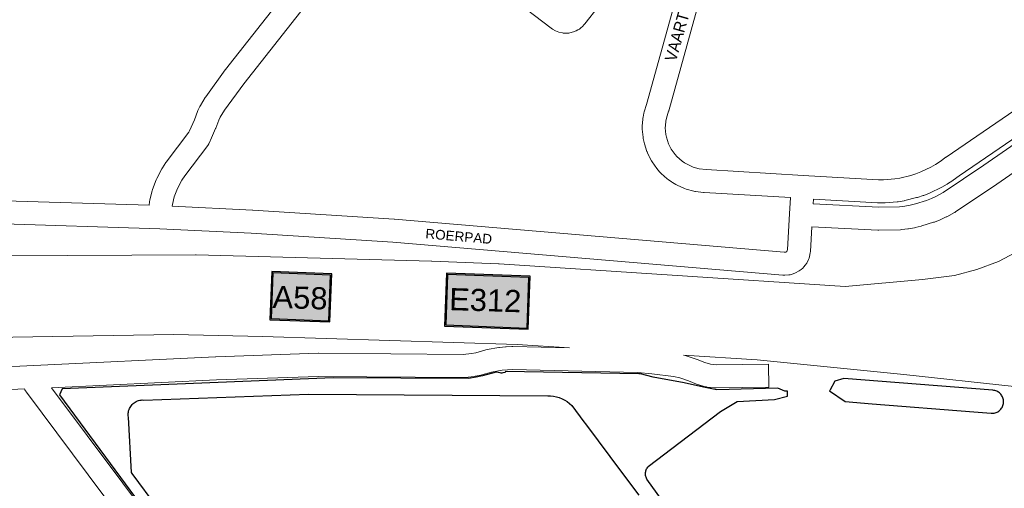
# Model space of a CAD drawing. Header units: metres. Extents: x 123817 to 142006, y 393105 to 406084.
# Tile 43 of 138: x 130597 to 131238, y 394490 to 394795. Entities that reach past the tile are written whole.
import ezdxf
from ezdxf.enums import TextEntityAlignment as Align

# ---------------------------------------------------------------- set-up
doc = ezdxf.new("R2010")
doc.units = ezdxf.units.M
doc.header["$MEASUREMENT"] = 0
doc.styles.add('Style-Arial', font='arial.ttf')
doc.styles.add('Style-arial_old', font='arial_old.shx')

msp = doc.modelspace()

# ---------------------------------------------------------------- linework, layer by layer
at = {"color": 191, "linetype": 'Continuous', "lineweight": 0, "flags": 128}
for points in [[(130579.55, 394677.82), (130681.04, 394674.61), (130681.17, 394676.78), (130681.38, 394678.15), (130682.87, 394684.13), (130683.1, 394684.88), (130683.13, 394684.96), (130685.48, 394691.2), (130685.85, 394692.02), (130689.13, 394698.32), (130689.56, 394699.04), (130691.8, 394702.37), (130692.05, 394702.72), (130706.77, 394722.12), (130707.25, 394723.07), (130710.39, 394730.35), (130712.35, 394735.6), (130712.64, 394736.26), (130713.97, 394738.97), (130714.33, 394739.62), (130717.5, 394744.75), (130717.82, 394745.22), (130730.56, 394762.7), (130730.73, 394762.92), (130848.93, 394912.98)], [(130861.21, 394904.33), (130742.6, 394753.75), (130730.11, 394736.61), (130727.28, 394732.04), (130726.27, 394730), (130724.37, 394724.92), (130724.24, 394724.59), (130720.94, 394716.91), (130720.73, 394716.47), (130719.83, 394714.71), (130719.13, 394713.59), (130704.13, 394693.83), (130702.24, 394691.02), (130699.36, 394685.48), (130697.32, 394680.08), (130696.1, 394675.19), (130696.03, 394674), (130748.31, 394671.38), (130748.41, 394671.37), (130840.68, 394665.49), (130840.83, 394665.48), (131094.73, 394644.08), (131095.82, 394644.15), (131096.47, 394644.52), (131096.8, 394645.17), (131096.94, 394645.92), (131098.29, 394669.01), (131098.91, 394679.58)], [(131113.88, 394678.68), (131113.7, 394675.67), (131156.48, 394673.47), (131170.06, 394673.71), (131173.43, 394674.14), (131176.99, 394674.78), (131180.42, 394675.57), (131187.5, 394677.78), (131190.78, 394679.07), (131194.03, 394680.56), (131198.47, 394682.91), (131224.9, 394700.83), (131328.4, 394772.22)], [(130579.19, 394662.83), (130687.78, 394659.39), (130747.51, 394656.4), (130839.65, 394650.53), (131094.03, 394629.09), (131095.15, 394629.08), (131097.82, 394629.25), (131098.63, 394629.35), (131099.47, 394629.55), (131100.76, 394629.93), (131102.29, 394630.58), (131104.62, 394631.9), (131104.69, 394631.94), (131105.98, 394632.87), (131106.97, 394633.77), (131107.68, 394634.51), (131107.74, 394634.59), (131108.59, 394635.62), (131109.5, 394637.03), (131110.69, 394639.42), (131111.02, 394640.2), (131111.35, 394641.38), (131111.77, 394643.62), (131111.88, 394644.56), (131112.83, 394660.7), (131155.97, 394658.48), (131156.49, 394658.47), (131170.73, 394658.72), (131171.55, 394658.78), (131175.51, 394659.29), (131175.86, 394659.34), (131175.88, 394659.34), (131179.81, 394660.04), (131180.18, 394660.12), (131184.07, 394661.02), (131184.61, 394661.17), (131192.23, 394663.54), (131192.76, 394663.73), (131196.48, 394665.2), (131196.82, 394665.34), (131200.46, 394667), (131200.86, 394667.2), (131205.85, 394669.85), (131206.09, 394669.98), (131206.55, 394670.27), (131233.35, 394688.43), (131233.4, 394688.47), (131337.08, 394759.98)], [(130550.41, 394567.74), (130605.77, 394570.34), (130605.77, 394570.34), (130605.77, 394570.34), (130724.23, 394575.88), (130724.31, 394575.89), (130790.98, 394578.26), (130791.3, 394578.26), (130885.61, 394577.55), (130891.08, 394578.09), (130893.92, 394578.67), (130900.39, 394580.52), (130901.15, 394580.7), (130901.16, 394580.7), (130908.74, 394582.03), (130909.32, 394582.11), (130913.16, 394582.48), (130913.55, 394582.51), (130917.4, 394582.68), (130917.91, 394582.69), (130954.81, 394581.79)], [(131029.31, 394577.01), (131030.31, 394576.8), (131031.05, 394576.6), (131037.48, 394574.52), (131038.08, 394574.3), (131043.06, 394572.2), (131046.84, 394571.14), (131050.72, 394570.7), (131084.59, 394571.22), (131084.82, 394556.22), (131050.46, 394555.7), (131049.5, 394555.74), (131044.54, 394556.31), (131044.09, 394556.37), (131043.36, 394556.54), (131038.56, 394557.89), (131037.67, 394558.19), (131032.55, 394560.35), (131026.79, 394562.21), (131022.7, 394563.09), (131008.59, 394564.93), (130999.33, 394565.71), (130917.81, 394567.68), (130914.41, 394567.53), (130911.06, 394567.21), (130904.14, 394565.99), (130897.77, 394564.16), (130897.19, 394564.02), (130893.68, 394563.31), (130893.5, 394563.28), (130892.94, 394563.2), (130886.7, 394562.58), (130885.9, 394562.55), (130791.35, 394563.26), (130724.89, 394560.9), (130617.38, 394555.87), (130827.18, 394275.72)], [(130711.4, 394405.3), (130600.9, 394552.86), (130600.3, 394553.8), (130599.87, 394554.58), (130599.67, 394555.04), (130551.16, 394552.76)]]:
    msp.add_lwpolyline(points, dxfattribs=at)
at = {"color": 9, "linetype": 'Continuous', "lineweight": 0, "flags": 128}
for points in [[(130991.63, 394826.84), (130964.94, 394792.72), (130964.77, 394792.52), (130964.51, 394792.22), (130963.37, 394791.01), (130962.37, 394790.11), (130961.34, 394789.35), (130960.62, 394788.87), (130960.35, 394788.73), (130959.22, 394788.13), (130957.58, 394787.51), (130955.11, 394786.88), (130954.56, 394786.76), (130953.37, 394786.65), (130952.09, 394786.63), (130950.68, 394786.74), (130950.35, 394786.81), (130947.86, 394787.36), (130945.8, 394788.16), (130943.82, 394789.27), (130943.77, 394789.31), (130942.97, 394789.84), (130874.15, 394842.37)], [(131098.91, 394679.58), (131042.75, 394682.91), (131042.29, 394682.95), (131037.05, 394683.58), (131036.65, 394683.64), (131035.94, 394683.8), (131030.85, 394685.22), (131029.79, 394685.61), (131024.97, 394687.77), (131024.3, 394688.12), (131024.22, 394688.17), (131021.95, 394689.52), (131021.47, 394689.82), (131019.31, 394691.34), (131018.64, 394691.87), (131014.69, 394695.38), (131014.09, 394695.97), (131012.32, 394697.94), (131012.16, 394698.13), (131011.79, 394698.61), (131008.73, 394702.91), (131008.28, 394703.63), (131007, 394705.94), (131006.75, 394706.45), (131005.65, 394708.85), (131005.42, 394709.4), (131005.34, 394709.64), (131003.7, 394714.66), (131003.48, 394715.49), (131002.95, 394718.08), (131002.83, 394718.92), (131002.37, 394724.18), (131002.34, 394724.84), (131002.36, 394724.97), (131002.34, 394724.97), (131002.37, 394727.02), (131002.41, 394727.63), (131002.77, 394731.29), (131002.87, 394731.97), (131003.37, 394734.56), (131003.58, 394735.39), (131005.12, 394740.31), (131031.33, 394834.88)], [(131045.87, 394831.18), (131019.54, 394736.18), (131019.47, 394735.95), (131018.02, 394731.31), (131017.67, 394729.47), (131017.37, 394726.46), (131017.34, 394725.11), (131017.74, 394720.66), (131018.09, 394718.91), (131019.47, 394714.7), (131020.27, 394712.94), (131021.2, 394711.25), (131023.77, 394707.64), (131024.96, 394706.31), (131028.28, 394703.37), (131029.86, 394702.26), (131031.52, 394701.28), (131035.43, 394699.52), (131039.42, 394698.41), (131043.87, 394697.87), (131107.28, 394694.11), (131107.28, 394694.11), (131107.29, 394694.11), (131156.25, 394691.12), (131159.63, 394691.16), (131166.91, 394691.8), (131170.23, 394692.35), (131177.32, 394694.08), (131180.61, 394695.16), (131183.85, 394696.4), (131190.44, 394699.53), (131193.45, 394701.25), (131196.43, 394703.16), (131200.22, 394705.91), (131200.39, 394706.03), (131382.29, 394830.39)], [(131390.8, 394818.04), (131208.94, 394693.7), (131205.05, 394690.89), (131204.7, 394690.65), (131201.38, 394688.52), (131201.09, 394688.34), (131201.06, 394688.32), (131197.64, 394686.37), (131197.13, 394686.11), (131190.02, 394682.73), (131189.49, 394682.5), (131185.82, 394681.09), (131185.46, 394680.96), (131181.71, 394679.74), (131181.17, 394679.58), (131173.52, 394677.71), (131173.04, 394677.61), (131172.96, 394677.6), (131169.07, 394676.95), (131168.5, 394676.88), (131160.66, 394676.19), (131160.09, 394676.16), (131156.15, 394676.12), (131155.61, 394676.13), (131113.88, 394678.68)]]:
    msp.add_lwpolyline(points, dxfattribs=at)
at = {"color": 2, "linetype": 'Continuous', "lineweight": 0, "flags": 128}
for points in [[(130502.91, 394641.33), (130711.11, 394642.27), (130711.57, 394642.26), (130865.05, 394638.18), (130865.19, 394638.17), (130908.59, 394636.6), (130909.02, 394636.58), (131134.63, 394621.86), (131184.88, 394626.25), (131205.81, 394628.98), (131220.37, 394632.77), (131234.43, 394638.09), (131252.54, 394647.68)], [(130466.33, 394585.08), (130512.95, 394587.44), (130696.93, 394590.6), (130754.76, 394589.31), (130920.85, 394583.97), (130954.81, 394581.79)], [(131029.31, 394577.01), (131077.29, 394573.94), (131172.88, 394564.53), (131244.63, 394556.7), (131358.72, 394541.33), (131375.97, 394538.54), (131395.91, 394534.82), (131396.06, 394534.79), (131396.49, 394534.72), (131429.12, 394529.95)]]:
    msp.add_lwpolyline(points, dxfattribs=at)
at = {"color": 1, "flags": 128}
msp.add_lwpolyline([(130760.81, 394631.43), (130759.64, 394600.11), (130798.77, 394598.65), (130799.93, 394629.97)], close=True, dxfattribs=at)
at = {"color": 7, "linetype": 'Continuous', "lineweight": 30, "flags": 128}
msp.add_lwpolyline([(130761.58, 394630.6), (130760.47, 394600.88), (130798, 394599.48), (130799.1, 394629.2)], close=True, dxfattribs=at)
at = {"color": 80, "flags": 128}
msp.add_lwpolyline([(130874.67, 394630.44), (130873.39, 394595.92), (130928, 394593.89), (130929.29, 394628.41)], close=True, dxfattribs=at)
at = {"color": 2, "linetype": 'Continuous', "lineweight": 30, "flags": 128}
msp.add_lwpolyline([(130875.44, 394629.61), (130874.22, 394596.69), (130927.23, 394594.72), (130928.46, 394627.64)], close=True, dxfattribs=at)
at = {"flags": 128}
for points in [[(131044.57, 394441.82), (131005.29, 394496.43), (131005.02, 394496.98), (131004.8, 394497.56), (131004.63, 394498.16), (131004.51, 394498.77), (131004.45, 394499.38), (131004.44, 394500), (131004.48, 394500.63), (131004.58, 394501.25), (131004.73, 394501.86), (131004.94, 394502.45), (131005.19, 394503.03), (131005.5, 394503.58), (131005.85, 394504.1), (131006.25, 394504.59), (131053.3, 394540.48), (131064.28, 394546.84), (131088.49, 394548.1), (131097.09, 394550.35), (131096.9, 394553.72), (131095.27, 394553.56), (131090.72, 394555.57), (131051.02, 394554.53), (131042.29, 394556.15), (131029.68, 394558.97), (131009.41, 394562.76), (131001.12, 394564.95), (131000, 394564.97), (130913.08, 394566.37), (130912.92, 394565.73), (130911.4, 394565.46), (130910.81, 394565.42), (130910.31, 394565.42), (130909.77, 394565.46), (130907.07, 394565.99), (130898.25, 394563.53), (130894, 394562.72), (130889.08, 394561.88), (130800.93, 394562.27), (130624.15, 394555.14), (130622.55, 394551.14), (130714.75, 394426.33)], [(130720.11, 394432.37), (130669.96, 394500), (130669.52, 394500.6), (130667.37, 394536.78), (130667.27, 394537.59), (130667.24, 394538.4), (130667.28, 394539.21), (130667.38, 394540.01), (130667.56, 394540.8), (130667.8, 394541.58), (130668.11, 394542.33), (130668.48, 394543.05), (130668.91, 394543.74), (130669.39, 394544.39), (130669.93, 394544.99), (130670.52, 394545.55), (130671.16, 394546.05), (130671.84, 394546.5), (130672.55, 394546.89), (130673.29, 394547.22), (130674.06, 394547.48), (130674.84, 394547.68), (130675.65, 394547.81), (130676.45, 394547.87), (130677.27, 394547.86), (130784.76, 394551.73), (130940.69, 394550.63), (130942.61, 394550.59), (130944.53, 394550.38), (130946.41, 394550), (130948.25, 394549.45), (130950.04, 394548.73), (130951.76, 394547.86), (130953.39, 394546.84), (130954.92, 394545.68), (130956.35, 394544.39), (130964.32, 394533.71), (130965.42, 394532.25), (130989.52, 394500), (131000, 394485.98)]]:
    msp.add_lwpolyline(points, dxfattribs=at)
msp.add_lwpolyline([(131124.54, 394554.01), (131124.47, 394553.88), (131134.59, 394546.9), (131152.11, 394545.44), (131218.43, 394540.15), (131229.72, 394539.25), (131230.37, 394539.23), (131231.02, 394539.26), (131231.67, 394539.35), (131232.31, 394539.5), (131232.93, 394539.7), (131233.54, 394539.96), (131234.11, 394540.26), (131234.66, 394540.62), (131235.18, 394541.02), (131235.66, 394541.47), (131236.09, 394541.95), (131236.49, 394542.47), (131236.84, 394543.03), (131237.13, 394543.61), (131237.38, 394544.22), (131237.57, 394544.84), (131237.71, 394545.48), (131237.79, 394546.13), (131237.81, 394546.78), (131237.78, 394547.44), (131237.69, 394548.08), (131237.54, 394548.72), (131237.34, 394549.34), (131237.09, 394549.95), (131236.78, 394550.53), (131236.42, 394551.07), (131236.02, 394551.59), (131235.58, 394552.07), (131235.09, 394552.51), (131234.57, 394552.9), (131234.02, 394553.25), (131233.43, 394553.55), (131232.83, 394553.79), (131232.2, 394553.99), (131231.56, 394554.12), (131230.91, 394554.2), (131133.78, 394561.95), (131127.86, 394560.14)], close=True, dxfattribs=at)
at = {"color": 1}
msp.add_solid([(130760.81, 394631.43), (130759.64, 394600.11), (130799.93, 394629.97), (130798.77, 394598.65)], dxfattribs=at)
at = {"color": 80, "extrusion": (0, 0, -1)}
msp.add_solid([(-130874.67, 394630.44), (-130873.39, 394595.92), (-130929.29, 394628.41), (-130928, 394593.89)], dxfattribs=at)

# ---------------------------------------------------------------- texts
at = {"color": 8, "style": 'Style-Arial', "width": 0.909091}
msp.add_text('VAART LAAN', height=7.7, rotation=74.06525, dxfattribs=at).set_placement((131028.86, 394797.91), align=Align.MIDDLE_CENTER)
at = {"color": 8, "style": 'Style-Arial'}
msp.add_text('ROERPAD', height=6.3, rotation=355.15519, dxfattribs=at).set_placement((130882.73, 394654.4), align=Align.MIDDLE_CENTER)
at = {"color": 7, "style": 'Style-arial_old'}
msp.add_text(' A58', height=14.4, rotation=358.20233, dxfattribs=at).set_placement((130776.52, 394614.58), align=Align.MIDDLE_CENTER)
at = {"color": 2, "style": 'Style-arial_old'}
msp.add_text('E312', height=14.4, rotation=358.20233, dxfattribs=at).set_placement((130900.03, 394612.87), align=Align.MIDDLE_CENTER)

doc.saveas('drawing.dxf')
